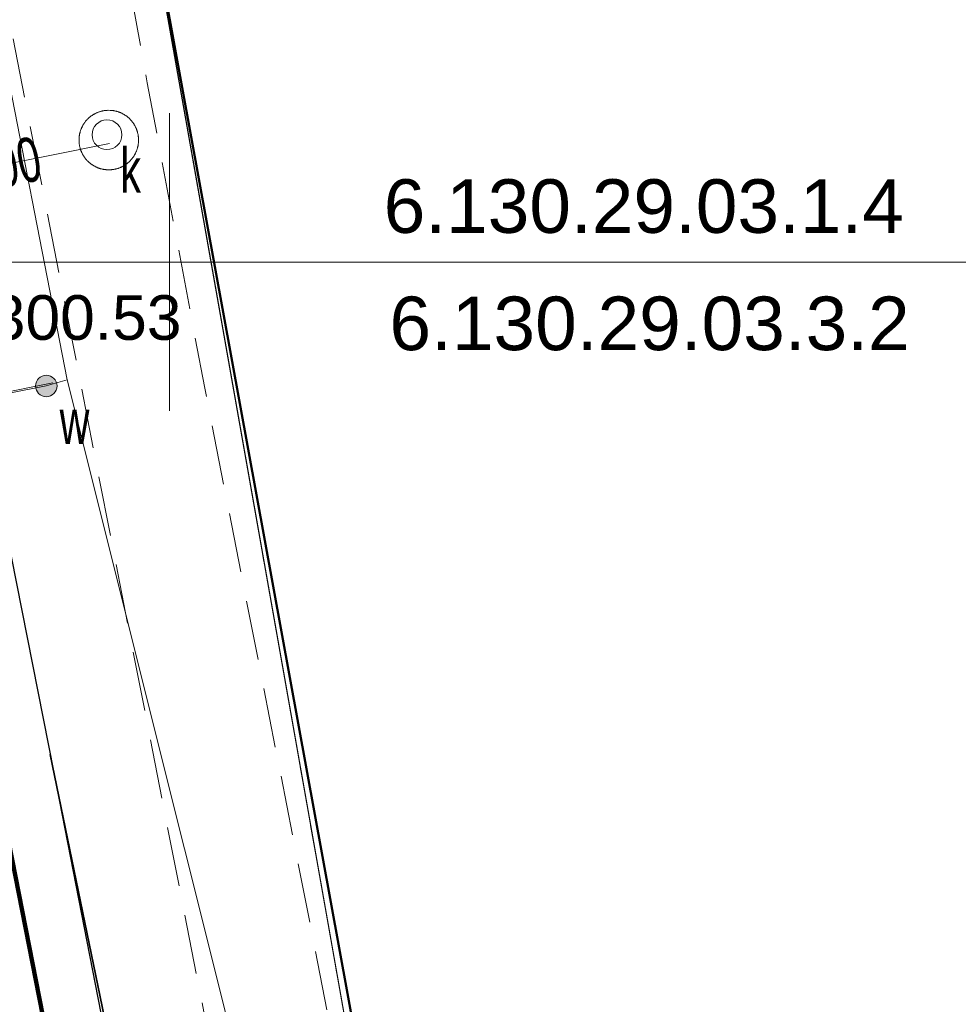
# Model space of a CAD drawing. Header units: metres. Extents: x 6567444 to 13135881, y 5574237 to 11149086.
# Tile 146 of 191: x 6567947 to 6567963, y 5574488 to 5574504. Entities that reach past the tile are written whole.
import ezdxf
from ezdxf import colors
from ezdxf.entities.mleader import LeaderData, LeaderLine
from ezdxf.enums import TextEntityAlignment as Align
from ezdxf.math import Vec2, Vec3

# ---------------------------------------------------------------- set-up
doc = ezdxf.new("R2010")
doc.units = ezdxf.units.M
for name, pattern in [('2.0_1.0', [3, 2, -1]), ('Krawędzie ukryte', [170, 120, -50]), ('L_0_03', [1, 0.5, -0.5]), ('L_0_04', [1.5, 1, -0.5]), ('L_0_06', [2, 1.5, -0.5])]:
    doc.linetypes.add(name, pattern=pattern)
for name, color, linetype, lineweight in [('_TB_KAN_D_Opis_Studnie', 7, 'Continuous', 30), ('EGB_DzialkaEwidencyjna', 7, 'Continuous', 18), ('EGB_Klasouzytek', 92, 'Continuous', 18), ('EGB_KonturUzytkuGruntowego', 92, 'Continuous', 18), ('GES_InneUrzadzeniaTowarzyszace', 7, 'Continuous', 18), ('GES_InneUrzadzeniaTowarzyszace_P', 7, 'Continuous', 18), ('GES_PrzewodKanalizacyjny', 36, 'Continuous', 18), ('GES_PrzewodWodociagowy', 5, 'Continuous', 18), ('GES_PrzewodWodociagowy_Projektowany', 7, 'Continuous', 18), ('GES_UrzadzeniaSiecWodociagowa_P', 7, 'Continuous', 18), ('MP_LINIE_REGULAC', 135, 'Continuous', 40), ('OT_Komunikacja', 7, 'Continuous', 18), ('OTRS', 7, 'Continuous', 13), ('OTRS_O', 7, 'Continuous', 20), ('PARRA', 7, 'Continuous', 13), ('PARSI', 7, 'Continuous', 20), ('Z_ZAKRES', 214, 'Continuous', 90)]:
    doc.layers.add(name, color=color, linetype=linetype, lineweight=lineweight)
doc.layers.add('FORMA - Arch 01 - PZT-3 Zagospodarowanie', color=7, linetype='Continuous')
doc.styles.add('BDOT', font='arial.ttf', dxfattribs={"width": 0.9})
doc.styles.add('ROMANS', font='romans.shx', dxfattribs={"width": 0.9})
doc.styles.get("Standard").update_dxf_attribs({"font": 'arial.ttf'})
doc.linetypes.add('MPSTO', pattern='A,5,[38,msgB.shx,S=0.1,R=180,X=0,Y=0],5', length=10)

# ---------------------------------------------------------------- blocks, each defined once
blk = doc.blocks.new('other_SUPW_O')
at = {"color": 0, "linetype": 'Continuous', "lineweight": 18}
blk.add_circle((0, 0), 0.5, dxfattribs=at)
blk = doc.blocks.new('other_SUWW')
at = {"linetype": 'Continuous', "lineweight": 18}
blk.add_hatch(color=0, dxfattribs=at).paths.add_polyline_path([(0, -0.361, 1), (0, 0.361, 1)])
at = {"color": 0, "linetype": 'Continuous', "lineweight": 18}
blk.add_circle((0, 0), 0.361, dxfattribs=at)
blk = doc.blocks.new('OTRS')
at = {"layer": 'OTRS', "color": 0, "lineweight": -3, "const_width": 0.09}
blk.add_lwpolyline([(-0.045, 0, 1), (0.045, 0, 1)], format="xyb", close=True, dxfattribs=at)
at = {"layer": 'OTRS_O', "color": 0, "style": 'BDOT'}
blk.add_attdef('RZEDNA', (0.514, 0.515), '', height=1.5, dxfattribs=at)
blk = doc.blocks.new('mzsk_3')
at = {"layer": 'PARSI', "color": 0}
for p, q in [((-5, 0), (5, 0)), ((0, -5), (0, 0))]:
    blk.add_line(p, q, dxfattribs=at)
blk = doc.blocks.new('_MDCP')
at = {"layer": 'EGB_DzialkaEwidencyjna', "linetype": 'CONTINUOUS', "lineweight": 18}
for p, q in [((6567870.09, 5574563.29), (6567937.22, 5574576.21)), ((6567937.22, 5574576.21), (6567953.2, 5574485.85)), ((6567921.55, 5574569.11), (6567849.51, 5574552.26)), ((6567946.41, 5574443.1), (6567921.55, 5574569.11)), ((6567848.19, 5574557.83), (6567870.09, 5574563.29)), ((6567849.51, 5574552.26), (6567848.19, 5574557.83)), ((6567953.2, 5574485.85), (6567954.34, 5574479.4)), ((6567954.34, 5574479.4), (6567964.63, 5574421.22)), ((6567945.87, 5574426.93), (6567946.41, 5574443.1)), ((6567941.78, 5574411.28), (6567945.87, 5574426.93)), ((6567964.63, 5574421.22), (6567961.98, 5574385.01)), ((6567926.87, 5574389.48), (6567941.78, 5574411.28)), ((6567903.73, 5574376.76), (6567926.87, 5574389.48)), ((6567961.98, 5574385.01), (6567940.38, 5574379.35)), ((6567940.38, 5574379.35), (6567927.03, 5574350.99)), ((6567864.17, 5574367.81), (6567903.73, 5574376.76)), ((6567869.98, 5574345.11), (6567864.17, 5574367.81)), ((6567921.32, 5574359.06), (6567869.98, 5574345.11)), ((6567923.464, 5574348.631), (6567921.32, 5574359.06)), ((6567927.03, 5574350.99), (6567923.464, 5574348.631))]:
    blk.add_line(p, q, dxfattribs=at)
at = {"layer": 'EGB_Klasouzytek', "lineweight": 18}
blk.add_lwpolyline([(6567937.22, 5574576.21), (6567953.2, 5574485.85), (6567954.34, 5574479.4), (6567964.63, 5574421.22), (6567961.98, 5574385.01), (6567940.38, 5574379.35), (6567928.595, 5574354.314)], dxfattribs=at)
at = {"layer": 'EGB_KonturUzytkuGruntowego', "linetype": 'L_0_03', "lineweight": 18}
blk.add_lwpolyline([(6567922.989, 5574350.942), (6567921.32, 5574359.06), (6567869.98, 5574345.11), (6567864.17, 5574367.81), (6567903.73, 5574376.76), (6567926.87, 5574389.48), (6567941.78, 5574411.28), (6567945.87, 5574426.93), (6567946.41, 5574443.1), (6567921.55, 5574569.11), (6567849.51, 5574552.26), (6567848.19, 5574557.83), (6567870.09, 5574563.29), (6567937.22, 5574576.21), (6567953.2, 5574485.85)], dxfattribs=at)
at = {"layer": 'GES_InneUrzadzeniaTowarzyszace', "color": 36, "linetype": 'Continuous', "lineweight": 18, "flags": 128}
blk.add_lwpolyline([(6567948.971, 5574502.55), (6567949.006, 5574502.549), (6567949.032, 5574502.547), (6567949.041, 5574502.546), (6567949.05, 5574502.545), (6567949.058, 5574502.544), (6567949.067, 5574502.542), (6567949.075, 5574502.541), (6567949.084, 5574502.539), (6567949.092, 5574502.537), (6567949.101, 5574502.535), (6567949.109, 5574502.533), (6567949.118, 5574502.531), (6567949.126, 5574502.528), (6567949.135, 5574502.526), (6567949.143, 5574502.523), (6567949.151, 5574502.52), (6567949.159, 5574502.517), (6567949.167, 5574502.514), (6567949.175, 5574502.51), (6567949.183, 5574502.507), (6567949.191, 5574502.503), (6567949.199, 5574502.499), (6567949.207, 5574502.496), (6567949.215, 5574502.491), (6567949.222, 5574502.487), (6567949.23, 5574502.483), (6567949.238, 5574502.479), (6567949.245, 5574502.474), (6567949.252, 5574502.469), (6567949.26, 5574502.465), (6567949.267, 5574502.46), (6567949.274, 5574502.455), (6567949.281, 5574502.449), (6567949.288, 5574502.444), (6567949.295, 5574502.439), (6567949.301, 5574502.433), (6567949.308, 5574502.427), (6567949.315, 5574502.422), (6567949.321, 5574502.416), (6567949.327, 5574502.41), (6567949.334, 5574502.404), (6567949.34, 5574502.397), (6567949.346, 5574502.391), (6567949.352, 5574502.385), (6567949.357, 5574502.378), (6567949.363, 5574502.371), (6567949.369, 5574502.365), (6567949.374, 5574502.358), (6567949.379, 5574502.351), (6567949.385, 5574502.344), (6567949.39, 5574502.337), (6567949.395, 5574502.33), (6567949.399, 5574502.322), (6567949.404, 5574502.315), (6567949.409, 5574502.308), (6567949.413, 5574502.3), (6567949.417, 5574502.292), (6567949.421, 5574502.285), (6567949.426, 5574502.277), (6567949.429, 5574502.269), (6567949.433, 5574502.261), (6567949.437, 5574502.253), (6567949.44, 5574502.245), (6567949.444, 5574502.237), (6567949.447, 5574502.229), (6567949.45, 5574502.221), (6567949.453, 5574502.213), (6567949.456, 5574502.205), (6567949.458, 5574502.196), (6567949.461, 5574502.188), (6567949.463, 5574502.179), (6567949.465, 5574502.171), (6567949.467, 5574502.162), (6567949.469, 5574502.154), (6567949.471, 5574502.145), (6567949.472, 5574502.137), (6567949.474, 5574502.128), (6567949.475, 5574502.12), (6567949.476, 5574502.111), (6567949.477, 5574502.102), (6567949.478, 5574502.094), (6567949.479, 5574502.085), (6567949.479, 5574502.076), (6567949.48, 5574502.067), (6567949.48, 5574502.059), (6567949.48, 5574502.05), (6567949.48, 5574502.041), (6567949.48, 5574502.033), (6567949.479, 5574502.024), (6567949.479, 5574502.015), (6567949.478, 5574502.006), (6567949.477, 5574501.998), (6567949.476, 5574501.989), (6567949.475, 5574501.98), (6567949.474, 5574501.972), (6567949.472, 5574501.963), (6567949.471, 5574501.955), (6567949.469, 5574501.946), (6567949.467, 5574501.938), (6567949.465, 5574501.929), (6567949.463, 5574501.921), (6567949.461, 5574501.912), (6567949.458, 5574501.904), (6567949.456, 5574501.895), (6567949.453, 5574501.887), (6567949.45, 5574501.879), (6567949.447, 5574501.871), (6567949.444, 5574501.863), (6567949.44, 5574501.855), (6567949.437, 5574501.847), (6567949.433, 5574501.839), (6567949.429, 5574501.831), (6567949.426, 5574501.823), (6567949.421, 5574501.815), (6567949.417, 5574501.808), (6567949.413, 5574501.8), (6567949.409, 5574501.792), (6567949.404, 5574501.785), (6567949.399, 5574501.778), (6567949.395, 5574501.77), (6567949.39, 5574501.763), (6567949.385, 5574501.756), (6567949.379, 5574501.749), (6567949.374, 5574501.742), (6567949.369, 5574501.735), (6567949.363, 5574501.729), (6567949.357, 5574501.722), (6567949.352, 5574501.715), (6567949.346, 5574501.709), (6567949.34, 5574501.703), (6567949.334, 5574501.696), (6567949.327, 5574501.69), (6567949.321, 5574501.684), (6567949.315, 5574501.678), (6567949.308, 5574501.673), (6567949.301, 5574501.667), (6567949.295, 5574501.661), (6567949.288, 5574501.656), (6567949.281, 5574501.651), (6567949.274, 5574501.645), (6567949.267, 5574501.64), (6567949.26, 5574501.635), (6567949.252, 5574501.631), (6567949.245, 5574501.626), (6567949.238, 5574501.621), (6567949.23, 5574501.617), (6567949.222, 5574501.613), (6567949.215, 5574501.609), (6567949.207, 5574501.604), (6567949.199, 5574501.601), (6567949.191, 5574501.597), (6567949.183, 5574501.593), (6567949.175, 5574501.59), (6567949.167, 5574501.586), (6567949.159, 5574501.583), (6567949.151, 5574501.58), (6567949.143, 5574501.577), (6567949.135, 5574501.574), (6567949.126, 5574501.572), (6567949.118, 5574501.569), (6567949.109, 5574501.567), (6567949.101, 5574501.565), (6567949.092, 5574501.563), (6567949.084, 5574501.561), (6567949.075, 5574501.559), (6567949.067, 5574501.558), (6567949.058, 5574501.556), (6567949.05, 5574501.555), (6567949.041, 5574501.554), (6567949.032, 5574501.553), (6567949.024, 5574501.552), (6567949.015, 5574501.551), (6567949.006, 5574501.551), (6567948.997, 5574501.55), (6567948.989, 5574501.55), (6567948.98, 5574501.55), (6567948.971, 5574501.55), (6567948.963, 5574501.55), (6567948.945, 5574501.551), (6567948.936, 5574501.552), (6567948.928, 5574501.553), (6567948.919, 5574501.554), (6567948.91, 5574501.555), (6567948.902, 5574501.556), (6567948.893, 5574501.558), (6567948.885, 5574501.559), (6567948.876, 5574501.561), (6567948.868, 5574501.563), (6567948.859, 5574501.565), (6567948.851, 5574501.567), (6567948.842, 5574501.569), (6567948.834, 5574501.572), (6567948.825, 5574501.574), (6567948.817, 5574501.577), (6567948.809, 5574501.58), (6567948.801, 5574501.583), (6567948.793, 5574501.586), (6567948.785, 5574501.59), (6567948.777, 5574501.593), (6567948.769, 5574501.597), (6567948.761, 5574501.601), (6567948.753, 5574501.604), (6567948.745, 5574501.609), (6567948.738, 5574501.613), (6567948.73, 5574501.617), (6567948.722, 5574501.621), (6567948.715, 5574501.626), (6567948.708, 5574501.631), (6567948.7, 5574501.635), (6567948.693, 5574501.64), (6567948.686, 5574501.645), (6567948.679, 5574501.651), (6567948.672, 5574501.656), (6567948.665, 5574501.661), (6567948.659, 5574501.667), (6567948.652, 5574501.673), (6567948.645, 5574501.678), (6567948.639, 5574501.684), (6567948.633, 5574501.69), (6567948.626, 5574501.696), (6567948.62, 5574501.703), (6567948.614, 5574501.709), (6567948.608, 5574501.715), (6567948.603, 5574501.722), (6567948.597, 5574501.729), (6567948.591, 5574501.735), (6567948.586, 5574501.742), (6567948.581, 5574501.749), (6567948.575, 5574501.756), (6567948.57, 5574501.763), (6567948.565, 5574501.77), (6567948.561, 5574501.778), (6567948.556, 5574501.785), (6567948.551, 5574501.792), (6567948.547, 5574501.8), (6567948.543, 5574501.808), (6567948.539, 5574501.815), (6567948.534, 5574501.823), (6567948.531, 5574501.831), (6567948.527, 5574501.839), (6567948.523, 5574501.847), (6567948.52, 5574501.855), (6567948.516, 5574501.863), (6567948.513, 5574501.871), (6567948.51, 5574501.879), (6567948.507, 5574501.887), (6567948.504, 5574501.895), (6567948.502, 5574501.904), (6567948.499, 5574501.912), (6567948.497, 5574501.921), (6567948.495, 5574501.929), (6567948.493, 5574501.938), (6567948.491, 5574501.946), (6567948.489, 5574501.955), (6567948.488, 5574501.963), (6567948.486, 5574501.972), (6567948.485, 5574501.98), (6567948.484, 5574501.989), (6567948.483, 5574501.998), (6567948.482, 5574502.006), (6567948.481, 5574502.015), (6567948.481, 5574502.024), (6567948.48, 5574502.033), (6567948.48, 5574502.041), (6567948.48, 5574502.05), (6567948.48, 5574502.059), (6567948.48, 5574502.067), (6567948.481, 5574502.076), (6567948.481, 5574502.085), (6567948.482, 5574502.094), (6567948.483, 5574502.102), (6567948.484, 5574502.111), (6567948.485, 5574502.12), (6567948.486, 5574502.128), (6567948.488, 5574502.137), (6567948.489, 5574502.145), (6567948.491, 5574502.154), (6567948.493, 5574502.162), (6567948.495, 5574502.171), (6567948.497, 5574502.179), (6567948.499, 5574502.188), (6567948.502, 5574502.196), (6567948.504, 5574502.205), (6567948.507, 5574502.213), (6567948.51, 5574502.221), (6567948.513, 5574502.229), (6567948.516, 5574502.237), (6567948.52, 5574502.245), (6567948.523, 5574502.253), (6567948.527, 5574502.261), (6567948.531, 5574502.269), (6567948.534, 5574502.277), (6567948.539, 5574502.285), (6567948.543, 5574502.292), (6567948.547, 5574502.3), (6567948.551, 5574502.308), (6567948.556, 5574502.315), (6567948.561, 5574502.322), (6567948.565, 5574502.33), (6567948.57, 5574502.337), (6567948.575, 5574502.344), (6567948.581, 5574502.351), (6567948.586, 5574502.358), (6567948.591, 5574502.365), (6567948.597, 5574502.371), (6567948.603, 5574502.378), (6567948.608, 5574502.385), (6567948.614, 5574502.391), (6567948.62, 5574502.397), (6567948.626, 5574502.404), (6567948.633, 5574502.41), (6567948.639, 5574502.416), (6567948.645, 5574502.422), (6567948.652, 5574502.427), (6567948.659, 5574502.433), (6567948.665, 5574502.439), (6567948.672, 5574502.444), (6567948.679, 5574502.449), (6567948.686, 5574502.455), (6567948.693, 5574502.46), (6567948.7, 5574502.465), (6567948.708, 5574502.469), (6567948.715, 5574502.474), (6567948.722, 5574502.479), (6567948.73, 5574502.483), (6567948.738, 5574502.487), (6567948.745, 5574502.491), (6567948.753, 5574502.496), (6567948.761, 5574502.499), (6567948.769, 5574502.503), (6567948.777, 5574502.507), (6567948.785, 5574502.51), (6567948.793, 5574502.514), (6567948.801, 5574502.517), (6567948.809, 5574502.52), (6567948.817, 5574502.523), (6567948.825, 5574502.526), (6567948.834, 5574502.528), (6567948.842, 5574502.531), (6567948.851, 5574502.533), (6567948.859, 5574502.535), (6567948.868, 5574502.537), (6567948.876, 5574502.539), (6567948.885, 5574502.541), (6567948.893, 5574502.542), (6567948.902, 5574502.544), (6567948.91, 5574502.545), (6567948.919, 5574502.546), (6567948.928, 5574502.547), (6567948.936, 5574502.548), (6567948.945, 5574502.549), (6567948.954, 5574502.549), (6567948.963, 5574502.55)], close=True, dxfattribs=at)
at = {"layer": 'GES_PrzewodKanalizacyjny', "color": 36, "linetype": 'Continuous', "lineweight": 18, "flags": 128}
blk.add_lwpolyline([(6567948.99, 5574501.99), (6567944.81, 5574501.15)], dxfattribs=at)
at = {"layer": 'GES_PrzewodWodociagowy', "color": 5, "linetype": 'Continuous', "lineweight": 18, "flags": 128}
for points in [[(6567948.28, 5574498.02), (6567947.06, 5574504.26), (6567933.88, 5574571.42), (6567933.75, 5574572.16), (6567933.69, 5574572.61)], [(6567864.76, 5574364.5), (6567865.26, 5574364.62), (6567879.87, 5574368.83), (6567891.58, 5574371.22), (6567903.6, 5574374.16), (6567920.8, 5574381.71), (6567923.69, 5574383.53), (6567926.2, 5574385.12), (6567936.27, 5574396.34), (6567944.17, 5574409.92), (6567946.48, 5574417.99), (6567947.71, 5574422.27), (6567948.92, 5574431.23), (6567949.41, 5574434.92), (6567949.29, 5574441.41), (6567946.5, 5574458.89), (6567955.88, 5574460.77), (6567952.53, 5574481.02), (6567952.22, 5574482.27), (6567948.28, 5574498.02), (6567947.93, 5574497.92), (6567937.17, 5574495.79)], [(6567864.76, 5574364.5), (6567865.26, 5574364.62), (6567879.87, 5574368.83), (6567891.58, 5574371.22), (6567903.6, 5574374.16), (6567920.8, 5574381.71), (6567923.69, 5574383.53), (6567926.2, 5574385.12), (6567936.27, 5574396.34), (6567944.17, 5574409.92), (6567946.48, 5574417.99), (6567947.71, 5574422.27), (6567948.92, 5574431.23), (6567949.41, 5574434.92), (6567949.29, 5574441.41), (6567946.5, 5574458.89), (6567955.88, 5574460.77), (6567952.53, 5574481.02), (6567952.22, 5574482.27), (6567948.28, 5574498.02), (6567947.93, 5574497.92), (6567937.17, 5574495.79)]]:
    blk.add_lwpolyline(points, dxfattribs=at)
at = {"layer": 'GES_PrzewodWodociagowy_Projektowany', "color": 5, "linetype": 'L_0_06', "lineweight": 18, "flags": 128}
blk.add_lwpolyline([(6567948.04, 5574497.97), (6567937.49, 5574495.86)], dxfattribs=at)
at = {"layer": 'MP_LINIE_REGULAC', "linetype": 'MPSTO', "flags": 128}
blk.add_lwpolyline([(6567944.102, 5574577.555), (6567936.85, 5574576.14), (6567953.408, 5574485.415), (6567960.526, 5574486.824)], dxfattribs=at)
at = {"layer": 'MP_LINIE_REGULAC', "linetype": 'Continuous'}
blk.add_lwpolyline([(6567960.526, 5574486.824), (6567953.408, 5574485.415), (6567936.85, 5574576.14)], dxfattribs=at)
at = {"layer": 'OT_Komunikacja', "color": 7, "linetype": 'Continuous', "lineweight": 25, "flags": 128}
blk.add_lwpolyline([(6567936.068, 5574579.252), (6567935.057, 5574577.956), (6567934.068, 5574576.226), (6567933.236, 5574573.791), (6567932.764, 5574571.191), (6567932.756, 5574569.563), (6567933.063, 5574567.551), (6567933.71, 5574564.114), (6567934.815, 5574558.216), (6567936.358, 5574550.643), (6567938.407, 5574540.21), (6567942.057, 5574521.84), (6567943.316, 5574515.523), (6567944.512, 5574509.474), (6567945.446, 5574504.726), (6567945.949, 5574502.072), (6567947.25, 5574495.506), (6567948.058, 5574491.426), (6567948.891, 5574487.158), (6567952.865, 5574468.02), (6567953.982, 5574463.046)], dxfattribs=at)
at = {"layer": 'OT_Komunikacja', "color": 7, "linetype": 'L_0_04', "lineweight": 18, "flags": 128}
blk.add_lwpolyline([(6567932.764, 5574571.191), (6567933.236, 5574573.791), (6567934.068, 5574576.226), (6567935.057, 5574577.956), (6567936.068, 5574579.252), (6567937.41, 5574577.176), (6567937.165, 5574576.599), (6567935.94, 5574574.207), (6567937.598, 5574565.706), (6567949.198, 5574505.377), (6567949.626, 5574503.011), (6567950.592, 5574497.882), (6567953.228, 5574484.471), (6567950.887, 5574485.819), (6567934.801, 5574567.894), (6567933.063, 5574567.551), (6567932.756, 5574569.563)], close=True, dxfattribs=at)
at = {"layer": 'PARRA'}
for points in [[(6567600, 5574500), (6567600, 5574750), (6568000, 5574750), (6568000, 5574500)], [(6567600, 5574250), (6567600, 5574500), (6568000, 5574500), (6568000, 5574250)]]:
    blk.add_lwpolyline(points, close=True, dxfattribs=at)
at = {"layer": 'Z_ZAKRES', "linetype": '2.0_1.0', "lineweight": 140, "ltscale": 3}
blk.add_lwpolyline([(6567820.407, 5574555.719), (6567847.232, 5574561.997), (6567929.356, 5574581.206), (6567956.443, 5574443.911), (6567955.827, 5574425.481), (6567951.015, 5574407.07), (6567933.777, 5574381.866), (6567907.312, 5574367.318), (6567855.739, 5574355.65), (6567852.582, 5574378.747), (6567848.105, 5574411.572), (6567841.693, 5574438.994), (6567818.946, 5574517.253)], close=True, dxfattribs=at)
at = {"layer": 'GES_InneUrzadzeniaTowarzyszace_P', "linetype": 'Continuous', "xscale": 0.5, "yscale": 0.5, "zscale": 0.5}
blk.add_blockref('other_SUPW_O', (6567948.95, 5574502.14), dxfattribs=at)
at = {"layer": 'GES_UrzadzeniaSiecWodociagowa_P', "color": 5, "linetype": 'Continuous', "xscale": 0.5, "yscale": 0.5, "zscale": 0.5}
blk.add_blockref('other_SUWW', (6567947.93, 5574497.92), dxfattribs=at)
at = {"layer": 'OTRS', "xscale": 0.5, "yscale": 0.5, "zscale": 0.5}
blk.add_blockref('OTRS', (6567946.74, 5574498.437, 300.527), dxfattribs=at).add_auto_attribs({'RZEDNA': '300.53'})
at = {"layer": 'PARSI', "xscale": 0.5, "yscale": 0.5, "zscale": 0.5}
for rotation in [180.0000000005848, 1.16962990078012e-09]:
    blk.add_blockref('mzsk_3', (6567950, 5574500), dxfattribs=dict(at, rotation=rotation))
at = {"layer": 'GES_InneUrzadzeniaTowarzyszace_P', "color": 7, "lineweight": 15, "width": 0.66}
blk.add_text('k', height=0.75, dxfattribs=at).set_placement((6567949.175, 5574501.915), align=Align.TOP_LEFT)
at = {"layer": 'GES_PrzewodKanalizacyjny', "color": 36, "lineweight": 15, "width": 0.66}
blk.add_text('kd200', height=0.75, rotation=-348.6, dxfattribs=at).set_placement((6567946.9, 5574501.57), align=Align.MIDDLE_CENTER)
at = {"layer": 'GES_UrzadzeniaSiecWodociagowa_P', "color": 5, "lineweight": 15, "width": 0.66}
blk.add_text('w', height=0.75, rotation=-360, dxfattribs=at).set_placement((6567948.155, 5574497.695), align=Align.TOP_LEFT)
at = {"layer": 'PARRA'}
for s, p in [('6.130.29.03.1.4', (6567957.966, 5574500.221)), ('6.130.29.03.3.2', (6567958.063, 5574498.251))]:
    blk.add_text(s, height=0.9, dxfattribs=at).set_placement(p, align=Align.BOTTOM_CENTER)
blk = doc.blocks.new('PR1183 Chorzów Metalowców V09_TT')
at = {"layer": 'FORMA - Arch 01 - PZT-3 Zagospodarowanie', "color": 7, "linetype": 'Krawędzie ukryte', "lineweight": 35}
blk.add_line((6567952.874, 5574466.806), (6567947.998, 5574490.477), dxfattribs=at)
blk = doc.blocks.new('GE.I.6640.1.468.2024_MDCP_dodatkowe pomiary_12.03.2026')
at = {"layer": 'EGB_DzialkaEwidencyjna', "linetype": 'CONTINUOUS', "lineweight": 18}
for p, q in [((6567870.09, 5574563.29), (6567937.22, 5574576.21)), ((6567937.22, 5574576.21), (6567953.2, 5574485.85)), ((6567921.55, 5574569.11), (6567849.51, 5574552.26)), ((6567946.41, 5574443.1), (6567921.55, 5574569.11)), ((6567848.19, 5574557.83), (6567870.09, 5574563.29)), ((6567849.51, 5574552.26), (6567848.19, 5574557.83)), ((6567953.2, 5574485.85), (6567954.34, 5574479.4)), ((6567954.34, 5574479.4), (6567964.63, 5574421.22)), ((6567945.87, 5574426.93), (6567946.41, 5574443.1)), ((6567941.78, 5574411.28), (6567945.87, 5574426.93)), ((6567964.63, 5574421.22), (6567961.98, 5574385.01)), ((6567926.87, 5574389.48), (6567941.78, 5574411.28)), ((6567903.73, 5574376.76), (6567926.87, 5574389.48)), ((6567961.98, 5574385.01), (6567940.38, 5574379.35)), ((6567940.38, 5574379.35), (6567927.03, 5574350.99)), ((6567864.17, 5574367.81), (6567903.73, 5574376.76)), ((6567869.98, 5574345.11), (6567864.17, 5574367.81)), ((6567921.32, 5574359.06), (6567869.98, 5574345.11)), ((6567923.464, 5574348.631), (6567921.32, 5574359.06)), ((6567927.03, 5574350.99), (6567923.464, 5574348.631))]:
    blk.add_line(p, q, dxfattribs=at)
at = {"layer": 'EGB_Klasouzytek', "lineweight": 18}
blk.add_lwpolyline([(6567937.22, 5574576.21), (6567953.2, 5574485.85), (6567954.34, 5574479.4), (6567964.63, 5574421.22), (6567961.98, 5574385.01), (6567940.38, 5574379.35), (6567928.595, 5574354.314)], dxfattribs=at)
at = {"layer": 'EGB_KonturUzytkuGruntowego', "linetype": 'L_0_03', "lineweight": 18}
blk.add_lwpolyline([(6567922.989, 5574350.942), (6567921.32, 5574359.06), (6567869.98, 5574345.11), (6567864.17, 5574367.81), (6567903.73, 5574376.76), (6567926.87, 5574389.48), (6567941.78, 5574411.28), (6567945.87, 5574426.93), (6567946.41, 5574443.1), (6567921.55, 5574569.11), (6567849.51, 5574552.26), (6567848.19, 5574557.83), (6567870.09, 5574563.29), (6567937.22, 5574576.21), (6567953.2, 5574485.85)], dxfattribs=at)
at = {"layer": 'GES_InneUrzadzeniaTowarzyszace', "color": 36, "linetype": 'Continuous', "lineweight": 18, "flags": 128}
blk.add_lwpolyline([(6567948.971, 5574502.55), (6567949.006, 5574502.549), (6567949.032, 5574502.547), (6567949.041, 5574502.546), (6567949.05, 5574502.545), (6567949.058, 5574502.544), (6567949.067, 5574502.542), (6567949.075, 5574502.541), (6567949.084, 5574502.539), (6567949.092, 5574502.537), (6567949.101, 5574502.535), (6567949.109, 5574502.533), (6567949.118, 5574502.531), (6567949.126, 5574502.528), (6567949.135, 5574502.526), (6567949.143, 5574502.523), (6567949.151, 5574502.52), (6567949.159, 5574502.517), (6567949.167, 5574502.514), (6567949.175, 5574502.51), (6567949.183, 5574502.507), (6567949.191, 5574502.503), (6567949.199, 5574502.499), (6567949.207, 5574502.496), (6567949.215, 5574502.491), (6567949.222, 5574502.487), (6567949.23, 5574502.483), (6567949.238, 5574502.479), (6567949.245, 5574502.474), (6567949.252, 5574502.469), (6567949.26, 5574502.465), (6567949.267, 5574502.46), (6567949.274, 5574502.455), (6567949.281, 5574502.449), (6567949.288, 5574502.444), (6567949.295, 5574502.439), (6567949.301, 5574502.433), (6567949.308, 5574502.427), (6567949.315, 5574502.422), (6567949.321, 5574502.416), (6567949.327, 5574502.41), (6567949.334, 5574502.404), (6567949.34, 5574502.397), (6567949.346, 5574502.391), (6567949.352, 5574502.385), (6567949.357, 5574502.378), (6567949.363, 5574502.371), (6567949.369, 5574502.365), (6567949.374, 5574502.358), (6567949.379, 5574502.351), (6567949.385, 5574502.344), (6567949.39, 5574502.337), (6567949.395, 5574502.33), (6567949.399, 5574502.322), (6567949.404, 5574502.315), (6567949.409, 5574502.308), (6567949.413, 5574502.3), (6567949.417, 5574502.292), (6567949.421, 5574502.285), (6567949.426, 5574502.277), (6567949.429, 5574502.269), (6567949.433, 5574502.261), (6567949.437, 5574502.253), (6567949.44, 5574502.245), (6567949.444, 5574502.237), (6567949.447, 5574502.229), (6567949.45, 5574502.221), (6567949.453, 5574502.213), (6567949.456, 5574502.205), (6567949.458, 5574502.196), (6567949.461, 5574502.188), (6567949.463, 5574502.179), (6567949.465, 5574502.171), (6567949.467, 5574502.162), (6567949.469, 5574502.154), (6567949.471, 5574502.145), (6567949.472, 5574502.137), (6567949.474, 5574502.128), (6567949.475, 5574502.12), (6567949.476, 5574502.111), (6567949.477, 5574502.102), (6567949.478, 5574502.094), (6567949.479, 5574502.085), (6567949.479, 5574502.076), (6567949.48, 5574502.067), (6567949.48, 5574502.059), (6567949.48, 5574502.05), (6567949.48, 5574502.041), (6567949.48, 5574502.033), (6567949.479, 5574502.024), (6567949.479, 5574502.015), (6567949.478, 5574502.006), (6567949.477, 5574501.998), (6567949.476, 5574501.989), (6567949.475, 5574501.98), (6567949.474, 5574501.972), (6567949.472, 5574501.963), (6567949.471, 5574501.955), (6567949.469, 5574501.946), (6567949.467, 5574501.938), (6567949.465, 5574501.929), (6567949.463, 5574501.921), (6567949.461, 5574501.912), (6567949.458, 5574501.904), (6567949.456, 5574501.895), (6567949.453, 5574501.887), (6567949.45, 5574501.879), (6567949.447, 5574501.871), (6567949.444, 5574501.863), (6567949.44, 5574501.855), (6567949.437, 5574501.847), (6567949.433, 5574501.839), (6567949.429, 5574501.831), (6567949.426, 5574501.823), (6567949.421, 5574501.815), (6567949.417, 5574501.808), (6567949.413, 5574501.8), (6567949.409, 5574501.792), (6567949.404, 5574501.785), (6567949.399, 5574501.778), (6567949.395, 5574501.77), (6567949.39, 5574501.763), (6567949.385, 5574501.756), (6567949.379, 5574501.749), (6567949.374, 5574501.742), (6567949.369, 5574501.735), (6567949.363, 5574501.729), (6567949.357, 5574501.722), (6567949.352, 5574501.715), (6567949.346, 5574501.709), (6567949.34, 5574501.703), (6567949.334, 5574501.696), (6567949.327, 5574501.69), (6567949.321, 5574501.684), (6567949.315, 5574501.678), (6567949.308, 5574501.673), (6567949.301, 5574501.667), (6567949.295, 5574501.661), (6567949.288, 5574501.656), (6567949.281, 5574501.651), (6567949.274, 5574501.645), (6567949.267, 5574501.64), (6567949.26, 5574501.635), (6567949.252, 5574501.631), (6567949.245, 5574501.626), (6567949.238, 5574501.621), (6567949.23, 5574501.617), (6567949.222, 5574501.613), (6567949.215, 5574501.609), (6567949.207, 5574501.604), (6567949.199, 5574501.601), (6567949.191, 5574501.597), (6567949.183, 5574501.593), (6567949.175, 5574501.59), (6567949.167, 5574501.586), (6567949.159, 5574501.583), (6567949.151, 5574501.58), (6567949.143, 5574501.577), (6567949.135, 5574501.574), (6567949.126, 5574501.572), (6567949.118, 5574501.569), (6567949.109, 5574501.567), (6567949.101, 5574501.565), (6567949.092, 5574501.563), (6567949.084, 5574501.561), (6567949.075, 5574501.559), (6567949.067, 5574501.558), (6567949.058, 5574501.556), (6567949.05, 5574501.555), (6567949.041, 5574501.554), (6567949.032, 5574501.553), (6567949.024, 5574501.552), (6567949.015, 5574501.551), (6567949.006, 5574501.551), (6567948.997, 5574501.55), (6567948.989, 5574501.55), (6567948.98, 5574501.55), (6567948.971, 5574501.55), (6567948.963, 5574501.55), (6567948.945, 5574501.551), (6567948.936, 5574501.552), (6567948.928, 5574501.553), (6567948.919, 5574501.554), (6567948.91, 5574501.555), (6567948.902, 5574501.556), (6567948.893, 5574501.558), (6567948.885, 5574501.559), (6567948.876, 5574501.561), (6567948.868, 5574501.563), (6567948.859, 5574501.565), (6567948.851, 5574501.567), (6567948.842, 5574501.569), (6567948.834, 5574501.572), (6567948.825, 5574501.574), (6567948.817, 5574501.577), (6567948.809, 5574501.58), (6567948.801, 5574501.583), (6567948.793, 5574501.586), (6567948.785, 5574501.59), (6567948.777, 5574501.593), (6567948.769, 5574501.597), (6567948.761, 5574501.601), (6567948.753, 5574501.604), (6567948.745, 5574501.609), (6567948.738, 5574501.613), (6567948.73, 5574501.617), (6567948.722, 5574501.621), (6567948.715, 5574501.626), (6567948.708, 5574501.631), (6567948.7, 5574501.635), (6567948.693, 5574501.64), (6567948.686, 5574501.645), (6567948.679, 5574501.651), (6567948.672, 5574501.656), (6567948.665, 5574501.661), (6567948.659, 5574501.667), (6567948.652, 5574501.673), (6567948.645, 5574501.678), (6567948.639, 5574501.684), (6567948.633, 5574501.69), (6567948.626, 5574501.696), (6567948.62, 5574501.703), (6567948.614, 5574501.709), (6567948.608, 5574501.715), (6567948.603, 5574501.722), (6567948.597, 5574501.729), (6567948.591, 5574501.735), (6567948.586, 5574501.742), (6567948.581, 5574501.749), (6567948.575, 5574501.756), (6567948.57, 5574501.763), (6567948.565, 5574501.77), (6567948.561, 5574501.778), (6567948.556, 5574501.785), (6567948.551, 5574501.792), (6567948.547, 5574501.8), (6567948.543, 5574501.808), (6567948.539, 5574501.815), (6567948.534, 5574501.823), (6567948.531, 5574501.831), (6567948.527, 5574501.839), (6567948.523, 5574501.847), (6567948.52, 5574501.855), (6567948.516, 5574501.863), (6567948.513, 5574501.871), (6567948.51, 5574501.879), (6567948.507, 5574501.887), (6567948.504, 5574501.895), (6567948.502, 5574501.904), (6567948.499, 5574501.912), (6567948.497, 5574501.921), (6567948.495, 5574501.929), (6567948.493, 5574501.938), (6567948.491, 5574501.946), (6567948.489, 5574501.955), (6567948.488, 5574501.963), (6567948.486, 5574501.972), (6567948.485, 5574501.98), (6567948.484, 5574501.989), (6567948.483, 5574501.998), (6567948.482, 5574502.006), (6567948.481, 5574502.015), (6567948.481, 5574502.024), (6567948.48, 5574502.033), (6567948.48, 5574502.041), (6567948.48, 5574502.05), (6567948.48, 5574502.059), (6567948.48, 5574502.067), (6567948.481, 5574502.076), (6567948.481, 5574502.085), (6567948.482, 5574502.094), (6567948.483, 5574502.102), (6567948.484, 5574502.111), (6567948.485, 5574502.12), (6567948.486, 5574502.128), (6567948.488, 5574502.137), (6567948.489, 5574502.145), (6567948.491, 5574502.154), (6567948.493, 5574502.162), (6567948.495, 5574502.171), (6567948.497, 5574502.179), (6567948.499, 5574502.188), (6567948.502, 5574502.196), (6567948.504, 5574502.205), (6567948.507, 5574502.213), (6567948.51, 5574502.221), (6567948.513, 5574502.229), (6567948.516, 5574502.237), (6567948.52, 5574502.245), (6567948.523, 5574502.253), (6567948.527, 5574502.261), (6567948.531, 5574502.269), (6567948.534, 5574502.277), (6567948.539, 5574502.285), (6567948.543, 5574502.292), (6567948.547, 5574502.3), (6567948.551, 5574502.308), (6567948.556, 5574502.315), (6567948.561, 5574502.322), (6567948.565, 5574502.33), (6567948.57, 5574502.337), (6567948.575, 5574502.344), (6567948.581, 5574502.351), (6567948.586, 5574502.358), (6567948.591, 5574502.365), (6567948.597, 5574502.371), (6567948.603, 5574502.378), (6567948.608, 5574502.385), (6567948.614, 5574502.391), (6567948.62, 5574502.397), (6567948.626, 5574502.404), (6567948.633, 5574502.41), (6567948.639, 5574502.416), (6567948.645, 5574502.422), (6567948.652, 5574502.427), (6567948.659, 5574502.433), (6567948.665, 5574502.439), (6567948.672, 5574502.444), (6567948.679, 5574502.449), (6567948.686, 5574502.455), (6567948.693, 5574502.46), (6567948.7, 5574502.465), (6567948.708, 5574502.469), (6567948.715, 5574502.474), (6567948.722, 5574502.479), (6567948.73, 5574502.483), (6567948.738, 5574502.487), (6567948.745, 5574502.491), (6567948.753, 5574502.496), (6567948.761, 5574502.499), (6567948.769, 5574502.503), (6567948.777, 5574502.507), (6567948.785, 5574502.51), (6567948.793, 5574502.514), (6567948.801, 5574502.517), (6567948.809, 5574502.52), (6567948.817, 5574502.523), (6567948.825, 5574502.526), (6567948.834, 5574502.528), (6567948.842, 5574502.531), (6567948.851, 5574502.533), (6567948.859, 5574502.535), (6567948.868, 5574502.537), (6567948.876, 5574502.539), (6567948.885, 5574502.541), (6567948.893, 5574502.542), (6567948.902, 5574502.544), (6567948.91, 5574502.545), (6567948.919, 5574502.546), (6567948.928, 5574502.547), (6567948.936, 5574502.548), (6567948.945, 5574502.549), (6567948.954, 5574502.549), (6567948.963, 5574502.55)], close=True, dxfattribs=at)
at = {"layer": 'GES_PrzewodKanalizacyjny', "color": 36, "linetype": 'Continuous', "lineweight": 18, "flags": 128}
blk.add_lwpolyline([(6567948.99, 5574501.99), (6567944.81, 5574501.15)], dxfattribs=at)
at = {"layer": 'GES_PrzewodWodociagowy', "color": 5, "linetype": 'Continuous', "lineweight": 18, "flags": 128}
for points in [[(6567948.28, 5574498.02), (6567947.06, 5574504.26), (6567933.88, 5574571.42), (6567933.75, 5574572.16), (6567933.69, 5574572.61)], [(6567864.76, 5574364.5), (6567865.26, 5574364.62), (6567879.87, 5574368.83), (6567891.58, 5574371.22), (6567903.6, 5574374.16), (6567920.8, 5574381.71), (6567923.69, 5574383.53), (6567926.2, 5574385.12), (6567936.27, 5574396.34), (6567944.17, 5574409.92), (6567946.48, 5574417.99), (6567947.71, 5574422.27), (6567948.92, 5574431.23), (6567949.41, 5574434.92), (6567949.29, 5574441.41), (6567946.5, 5574458.89), (6567955.88, 5574460.77), (6567952.53, 5574481.02), (6567952.22, 5574482.27), (6567948.28, 5574498.02), (6567947.93, 5574497.92), (6567937.17, 5574495.79)], [(6567864.76, 5574364.5), (6567865.26, 5574364.62), (6567879.87, 5574368.83), (6567891.58, 5574371.22), (6567903.6, 5574374.16), (6567920.8, 5574381.71), (6567923.69, 5574383.53), (6567926.2, 5574385.12), (6567936.27, 5574396.34), (6567944.17, 5574409.92), (6567946.48, 5574417.99), (6567947.71, 5574422.27), (6567948.92, 5574431.23), (6567949.41, 5574434.92), (6567949.29, 5574441.41), (6567946.5, 5574458.89), (6567955.88, 5574460.77), (6567952.53, 5574481.02), (6567952.22, 5574482.27), (6567948.28, 5574498.02), (6567947.93, 5574497.92), (6567937.17, 5574495.79)]]:
    blk.add_lwpolyline(points, dxfattribs=at)
at = {"layer": 'GES_PrzewodWodociagowy_Projektowany', "color": 5, "linetype": 'L_0_06', "lineweight": 18, "flags": 128}
blk.add_lwpolyline([(6567948.04, 5574497.97), (6567937.49, 5574495.86)], dxfattribs=at)
at = {"layer": 'MP_LINIE_REGULAC', "linetype": 'MPSTO', "flags": 128}
blk.add_lwpolyline([(6567944.102, 5574577.555), (6567936.85, 5574576.14), (6567953.408, 5574485.415), (6567960.526, 5574486.824)], dxfattribs=at)
at = {"layer": 'MP_LINIE_REGULAC', "linetype": 'Continuous'}
blk.add_lwpolyline([(6567960.526, 5574486.824), (6567953.408, 5574485.415), (6567936.85, 5574576.14)], dxfattribs=at)
at = {"layer": 'OT_Komunikacja', "color": 7, "linetype": 'Continuous', "lineweight": 25, "flags": 128}
blk.add_lwpolyline([(6567936.068, 5574579.252), (6567935.057, 5574577.956), (6567934.068, 5574576.226), (6567933.236, 5574573.791), (6567932.764, 5574571.191), (6567932.756, 5574569.563), (6567933.063, 5574567.551), (6567933.71, 5574564.114), (6567934.815, 5574558.216), (6567936.358, 5574550.643), (6567938.407, 5574540.21), (6567942.057, 5574521.84), (6567943.316, 5574515.523), (6567944.512, 5574509.474), (6567945.446, 5574504.726), (6567945.949, 5574502.072), (6567947.25, 5574495.506), (6567948.058, 5574491.426), (6567948.891, 5574487.158), (6567952.865, 5574468.02), (6567953.982, 5574463.046)], dxfattribs=at)
at = {"layer": 'OT_Komunikacja', "color": 7, "linetype": 'L_0_04', "lineweight": 18, "flags": 128}
blk.add_lwpolyline([(6567932.764, 5574571.191), (6567933.236, 5574573.791), (6567934.068, 5574576.226), (6567935.057, 5574577.956), (6567936.068, 5574579.252), (6567937.41, 5574577.176), (6567937.165, 5574576.599), (6567935.94, 5574574.207), (6567937.598, 5574565.706), (6567949.198, 5574505.377), (6567949.626, 5574503.011), (6567950.592, 5574497.882), (6567953.228, 5574484.471), (6567950.887, 5574485.819), (6567934.801, 5574567.894), (6567933.063, 5574567.551), (6567932.756, 5574569.563)], close=True, dxfattribs=at)
at = {"layer": 'PARRA'}
for points in [[(6567600, 5574500), (6567600, 5574750), (6568000, 5574750), (6568000, 5574500)], [(6567600, 5574250), (6567600, 5574500), (6568000, 5574500), (6568000, 5574250)]]:
    blk.add_lwpolyline(points, close=True, dxfattribs=at)
at = {"layer": 'Z_ZAKRES', "linetype": '2.0_1.0', "lineweight": 140, "ltscale": 3}
blk.add_lwpolyline([(6567820.407, 5574555.719), (6567847.232, 5574561.997), (6567929.356, 5574581.206), (6567956.443, 5574443.911), (6567955.827, 5574425.481), (6567951.015, 5574407.07), (6567933.777, 5574381.866), (6567907.312, 5574367.318), (6567855.739, 5574355.65), (6567852.582, 5574378.747), (6567848.105, 5574411.572), (6567841.693, 5574438.994), (6567818.946, 5574517.253)], close=True, dxfattribs=at)
at = {"layer": 'GES_InneUrzadzeniaTowarzyszace_P', "linetype": 'Continuous', "xscale": 0.5, "yscale": 0.5, "zscale": 0.5}
blk.add_blockref('other_SUPW_O', (6567948.95, 5574502.14), dxfattribs=at)
at = {"layer": 'GES_UrzadzeniaSiecWodociagowa_P', "color": 5, "linetype": 'Continuous', "xscale": 0.5, "yscale": 0.5, "zscale": 0.5}
blk.add_blockref('other_SUWW', (6567947.93, 5574497.92), dxfattribs=at)
at = {"layer": 'OTRS', "xscale": 0.5, "yscale": 0.5, "zscale": 0.5}
blk.add_blockref('OTRS', (6567946.74, 5574498.437, 300.527), dxfattribs=at).add_auto_attribs({'RZEDNA': '300.53'})
at = {"layer": 'PARSI', "xscale": 0.5, "yscale": 0.5, "zscale": 0.5}
for rotation in [180.0000000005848, 1.16962990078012e-09]:
    blk.add_blockref('mzsk_3', (6567950, 5574500), dxfattribs=dict(at, rotation=rotation))
at = {"layer": 'GES_InneUrzadzeniaTowarzyszace_P', "color": 7, "lineweight": 15, "width": 0.66}
blk.add_text('k', height=0.75, dxfattribs=at).set_placement((6567949.175, 5574501.915), align=Align.TOP_LEFT)
at = {"layer": 'GES_PrzewodKanalizacyjny', "color": 36, "lineweight": 15, "width": 0.66}
blk.add_text('kd200', height=0.75, rotation=-348.6, dxfattribs=at).set_placement((6567946.9, 5574501.57), align=Align.MIDDLE_CENTER)
at = {"layer": 'GES_UrzadzeniaSiecWodociagowa_P', "color": 5, "lineweight": 15, "width": 0.66}
blk.add_text('w', height=0.75, rotation=-360, dxfattribs=at).set_placement((6567948.155, 5574497.695), align=Align.TOP_LEFT)
at = {"layer": 'PARRA'}
for s, p in [('6.130.29.03.1.4', (6567957.966, 5574500.221)), ('6.130.29.03.3.2', (6567958.063, 5574498.251))]:
    blk.add_text(s, height=0.9, dxfattribs=at).set_placement(p, align=Align.BOTTOM_CENTER)

msp = doc.modelspace()

# ---------------------------------------------------------------- block references
at = {"layer": 'Defpoints'}
msp.add_blockref('GE.I.6640.1.468.2024_MDCP_dodatkowe pomiary_12.03.2026', (0, 0), dxfattribs=at)

# ---------------------------------------------------------------- next in the draw order: block references
msp.add_blockref('PR1183 Chorzów Metalowców V09_TT', (0, 1.25))

# ---------------------------------------------------------------- next in the draw order: block references
msp.add_blockref('_MDCP', (0, 0))

# ---------------------------------------------------------------- next in the draw order: leaders
at = {"layer": '_TB_KAN_D_Opis_Studnie', "lineweight": 25}
ml = msp.add_multileader_mtext('Standard', dxfattribs=at)
ml.set_content('\\T0.8;\\W0.8;RUROWY \\PZBIORNIK RETENCYJNY\\PV~175m3 ', color=256, style='ROMANS')
ml.set_leader_properties(color=256, linetype='ByLayer', lineweight=25)
ml.build(insert=Vec2(0, 0))
ml.multileader.update_dxf_attribs({"text_left_attachment_type": 5, "text_right_attachment_type": 5, "dogleg_length": 0.2, "arrow_head_size": 0.5})
ctx = ml.context
ctx.base_point, ctx.char_height, ctx.arrow_head_size, ctx.landing_gap_size, ctx.plane_origin, ctx.plane_x_axis, ctx.plane_y_axis = Vec3(6567950.471, 5574513.919), 1.2, 0.5, 0.5, Vec3(6567951.604, 5574524.296), Vec3(0.886138, -0.463422), Vec3(0.463422, 0.886138)
ctx.left_attachment, ctx.right_attachment = 5, 5
notes = []
notes.append((ctx, [(0, (1, 1, 0), (6567950.271, 5574513.919), (1, 0), 0.2, [(0, [(6567929.938, 5574495.101)], 0, [])])]))
ctx.mtext.insert, ctx.mtext.flow_direction = Vec3(6567950.971, 5574519.359), 5
for ctx, leaders in notes:
    for number, flags, end, landing, length, lines in leaders:
        leader = LeaderData()
        leader.index, (leader.has_last_leader_line, leader.has_dogleg_vector, leader.attachment_direction) = number, flags
        leader.last_leader_point, leader.dogleg_vector, leader.dogleg_length = Vec3(end), Vec3(landing), length
        for number, points, colour, breaks in lines:
            line = LeaderLine()
            line.index, line.vertices, line.color, line.breaks = number, Vec3.list(points), colors.encode_raw_color(colour), breaks
            leader.lines.append(line)
        ctx.leaders.append(leader)

doc.saveas('drawing.dxf')
